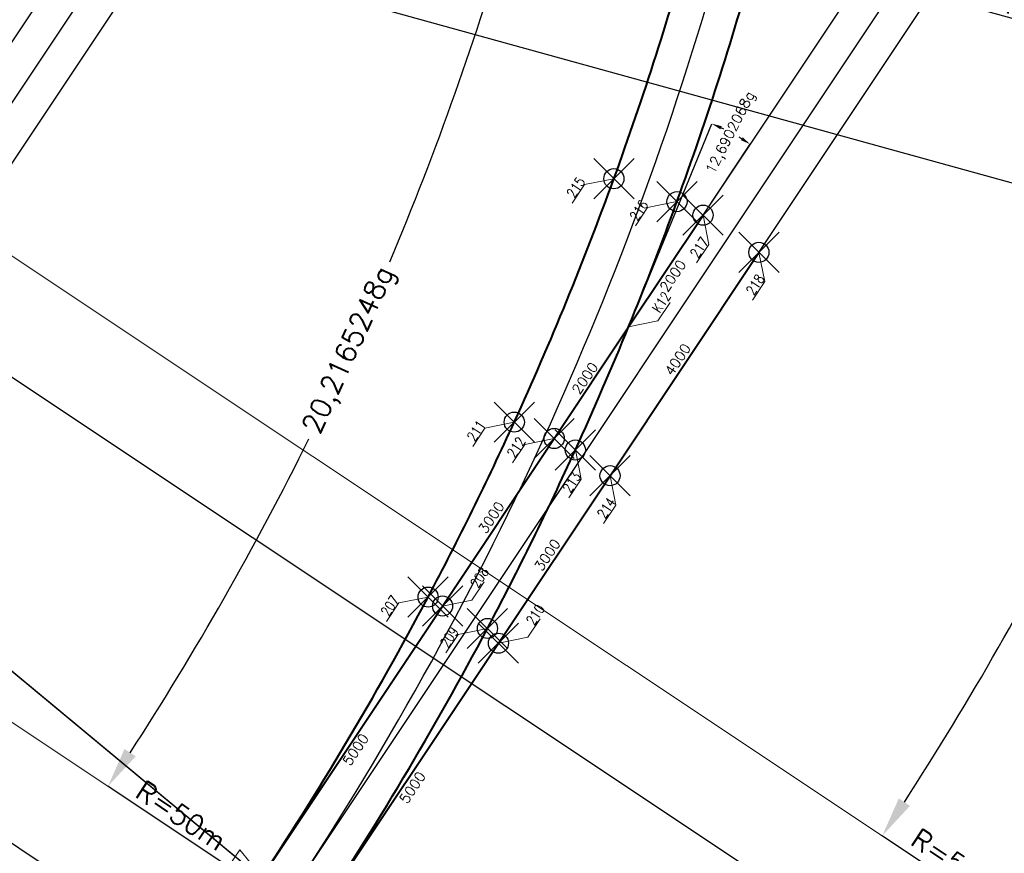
# Model space of a CAD drawing. Header units: metres. Extents: x 6603774 to 6604307, y 5739806 to 5740703.
# Tile 13 of 38: x 6604057 to 6604072, y 5739852 to 5739865. Entities that reach past the tile are written whole.
import ezdxf

# ---------------------------------------------------------------- set-up
doc = ezdxf.new("R2010")
doc.units = ezdxf.units.M
doc.header["$PDMODE"] = 35
doc.header["$PDSIZE"] = 0.3
doc.linetypes.add('DASHDOT', pattern=[25.4, 12.7, -6.35, 0, -6.35])
doc.layers.add('-punkty-specyf', color=7, linetype='Continuous')
for name, color, linetype, lineweight in [('-spec-dług-szyn', 7, 'Continuous', 20), ('-spec-wym-k-wewn', 6, 'Continuous', 13), ('-spec-wym-k-zewn', 30, 'Continuous', 13), ('-spec-wym-kąt-blok', 160, 'Continuous', 13), ('mat-szyna 76C1(VK Ri60)', 3, 'Continuous', 40), ('OSIE_TORU', 10, 'DASHDOT', 30), ('szyna 59R2 (między zwr. a krzyż.)', 222, 'Continuous', 40), ('szyna 60R2 (między zwr. a krzyż.)', 254, 'Continuous', 40), ('T_szyny 60R2 R290', 14, 'Continuous', 40), ('wsp-KrzyżownicRZ', 1, 'Continuous', 15), ('wsp-tocznej-szyn RZ', 114, 'Continuous', 15), ('zwrotnica R50m', 140, 'Continuous', 40)]:
    doc.layers.add(name, color=color, linetype=linetype, lineweight=lineweight)
doc.styles.add('dług-szyn', font='txt.shx')
doc.styles.add('prom-specyf', font='txt.shx')
doc.styles.add('WSP', font='txt.shx', dxfattribs={"width": 0.8})
doc.dimstyles.new('Długości-szyn-spec', dxfattribs={"dimtxt": 0.15, "dimasz": 0.01, "dimexe": 1.25, "dimexo": 0, "dimgap": 0, "dimtad": 0, "dimdec": 0, "dimlfac": 1000, "dimtxsty": 'dług-szyn', "dimblk": 'NONE', "dimcen": 0, "dimse1": 1, "dimse2": 1, "dimsd1": 1, "dimsd2": 1, "dimaunit": 1, "dimadec": 3, "dimazin": 0, "dimtfac": 1, "dimtdec": 0, "dimtmove": 0, "dimatfit": 3, "dimldrblk": 'NONE', "dimfxl": 1, "dimtolj": 1, "dimarcsym": 0})
doc.dimstyles.new('krzyz-tory-w-100-kąty', dxfattribs={"dimtxt": 0.15, "dimasz": 0.15, "dimexe": 0, "dimexo": 0, "dimgap": 0.03, "dimtad": 0, "dimdec": 0, "dimtxsty": 'prom-specyf', "dimcen": 0, "dimaunit": 2, "dimadec": 7, "dimazin": 0, "dimtfac": 1, "dimtdec": 0, "dimtmove": 0, "dimatfit": 3, "dimfxl": 1, "dimarcsym": 0})
doc.dimstyles.new('Strzałka -pra-duża-spec', dxfattribs={"dimtxt": 0.3, "dimasz": 1.2, "dimexe": 0, "dimexo": 0, "dimgap": 0.005, "dimtad": 3, "dimjust": 1, "dimdec": 0, "dimzin": 0, "dimdsep": 46, "dimtxsty": 'prom-specyf', "dimblk": 'STRZAŁKA1', "dimcen": 0, "dimdle": 0.6, "dimclrd": 256, "dimadec": 0, "dimazin": 0, "dimtfac": 0.75, "dimtdec": 0, "dimtofl": 0, "dimtmove": 2, "dimatfit": 3, "dimfxl": 1, "dimtolj": 1, "dimtzin": 0, "dimlwd": -1, "dimarcsym": 0})
doc.dimstyles.new('Strzałka -pra-spec', dxfattribs={"dimtxt": 0.3, "dimasz": 1, "dimexe": 0, "dimexo": 0, "dimgap": 0.005, "dimtad": 3, "dimjust": 1, "dimdec": 0, "dimzin": 0, "dimdsep": 46, "dimtxsty": 'prom-specyf', "dimblk": 'STRZAŁKA1', "dimcen": 0, "dimdle": 0.6, "dimclrd": 256, "dimadec": 0, "dimazin": 0, "dimtfac": 0.75, "dimtdec": 0, "dimtofl": 0, "dimtmove": 2, "dimatfit": 3, "dimfxl": 1, "dimtolj": 1, "dimtzin": 0, "dimlwd": -1, "dimarcsym": 0})
doc.dimstyles.new('Strzałka le--spec', dxfattribs={"dimtxt": 0.3, "dimasz": 1, "dimexe": 0, "dimexo": 0, "dimgap": 0.02, "dimtad": 1, "dimdec": 0, "dimzin": 0, "dimdsep": 46, "dimtxsty": 'prom-specyf', "dimblk": 'STZRAŁKA-LEWA', "dimcen": 0, "dimdle": 0.6, "dimadec": 0, "dimazin": 0, "dimtfac": 0.75, "dimtdec": 0, "dimtofl": 0, "dimtmove": 2, "dimatfit": 3, "dimfxl": 1, "dimtolj": 1, "dimtzin": 0, "dimarcsym": 0})
doc.dimstyles.new('Strzałka le-duża-spec', dxfattribs={"dimtxt": 0.3, "dimasz": 1.2, "dimexe": 0, "dimexo": 0, "dimgap": 0.02, "dimtad": 1, "dimdec": 0, "dimzin": 0, "dimdsep": 46, "dimtxsty": 'prom-specyf', "dimblk": 'STZRAŁKA-LEWA', "dimcen": 0, "dimdle": 0.6, "dimadec": 0, "dimazin": 0, "dimtfac": 0.75, "dimtdec": 0, "dimtofl": 0, "dimtmove": 2, "dimatfit": 3, "dimfxl": 1, "dimtolj": 1, "dimtzin": 0, "dimarcsym": 0})
doc.dimstyles.new('tory-w-100-kąty', dxfattribs={"dimtxt": 0.15, "dimasz": 0.6, "dimexe": 0, "dimexo": 0, "dimgap": 0, "dimtad": 0, "dimdec": 0, "dimtxsty": 'prom-specyf', "dimcen": 0, "dimaunit": 2, "dimadec": 7, "dimazin": 0, "dimtfac": 1, "dimtdec": 0, "dimtmove": 0, "dimatfit": 3, "dimfxl": 1, "dimarcsym": 0})

# ---------------------------------------------------------------- blocks, each defined once
blk = doc.blocks.new('STRZAŁKA1')
for p, q in [((0, 0), (-1, 0.299)), ((-1, 0), (-1, 0.299)), ((-1, 0), (0, 0))]:
    blk.add_line(p, q)
blk = doc.blocks.new('*D87')
at = {"layer": '-spec-wym-k-zewn', "transparency": 16777216}
blk.add_line((6604063.903, 5739880.319), (6604105.015, 5739852.929), dxfattribs=at)
at = {"layer": 'Defpoints', "color": 0, "transparency": 16777216}
for p in [(6604062.904, 5739880.984), (6604104.515, 5739853.262)]:
    blk.add_point(p, dxfattribs=at)
at = {"layer": '-spec-wym-k-zewn', "transparency": 16777216, "xscale": 1.2, "yscale": 1.2, "zscale": 1.2, "rotation": 146.3276949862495}
blk.add_blockref('STRZAŁKA1', (6604062.904, 5739880.984), dxfattribs=at)
at = {"layer": '-spec-wym-k-zewn', "color": 0, "transparency": 16777216, "insert": (6604064.863, 5739879.399), "char_height": 0.3, "attachment_point": 5, "rotation": 326.3277, "style": 'prom-specyf'}
blk.add_mtext('\\A1;R=50m', dxfattribs=at)
blk = doc.blocks.new('STZRAŁKA-LEWA')
for p, q in [((-1, 0), (0, 0)), ((0, 0), (-1, -0.299)), ((-1, 0), (-1, -0.299))]:
    blk.add_line(p, q)
blk = doc.blocks.new('*D88')
at = {"layer": '-spec-wym-k-zewn', "color": 0, "lineweight": -2, "transparency": 16777216}
blk.add_line((6604105.093, 5739853.102), (6604057.485, 5739866.285), dxfattribs=at)
at = {"layer": 'Defpoints', "color": 0, "transparency": 16777216}
for p in [(6604056.328, 5739866.605), (6604104.515, 5739853.262)]:
    blk.add_point(p, dxfattribs=at)
at = {"layer": '-spec-wym-k-zewn', "color": 0, "lineweight": -2, "transparency": 16777216, "xscale": 1.2, "yscale": 1.2, "zscale": 1.2, "rotation": 164.5225673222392}
blk.add_blockref('STZRAŁKA-LEWA', (6604056.328, 5739866.605), dxfattribs=at)
at = {"layer": '-spec-wym-k-zewn', "color": 0, "transparency": 16777216, "insert": (6604061.087, 5739865.505), "char_height": 0.3, "attachment_point": 5, "rotation": 344.5226, "style": 'prom-specyf'}
blk.add_mtext('\\A1;R=50m', dxfattribs=at)
blk = doc.blocks.new('*D92')
at = {"layer": '-spec-wym-k-wewn', "color": 0, "lineweight": -2, "transparency": 16777216}
blk.add_line((6604116.621, 5739852.369), (6604069.013, 5739865.552), dxfattribs=at)
at = {"layer": 'Defpoints', "color": 0, "transparency": 16777216}
for p in [(6604067.856, 5739865.872), (6604116.043, 5739852.529)]:
    blk.add_point(p, dxfattribs=at)
at = {"layer": '-spec-wym-k-wewn', "color": 0, "lineweight": -2, "transparency": 16777216, "xscale": 1.2, "yscale": 1.2, "zscale": 1.2, "rotation": 164.5225673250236}
blk.add_blockref('STZRAŁKA-LEWA', (6604067.856, 5739865.872), dxfattribs=at)
at = {"layer": '-spec-wym-k-wewn', "color": 0, "transparency": 16777216, "insert": (6604072.77, 5739864.721), "char_height": 0.3, "attachment_point": 5, "rotation": 344.5226, "style": 'prom-specyf'}
blk.add_mtext('\\A1;R=50m', dxfattribs=at)
blk = doc.blocks.new('*D93')
at = {"layer": '-spec-wym-k-zewn', "color": 0, "lineweight": -2, "transparency": 16777216}
for p, q in [((6604062.904, 5739880.984), (6604064.189, 5739880.129)), ((6604056.328, 5739866.605), (6604057.816, 5739866.193))]:
    blk.add_line(p, q, dxfattribs=at)
for start, end in [(147.0371, 153.7104), (157.1399, 163.8131)]:
    blk.add_arc((6604104.515, 5739853.262), 48.457, start, end, dxfattribs=at)
at = {"layer": '-spec-wym-k-zewn', "color": 0, "transparency": 16777216}
for points in [[(6604063.775, 5739879.682), (6604063.943, 5739879.572), (6604064.189, 5739880.129)], [(6604058.076, 5739866.743), (6604057.883, 5739866.798), (6604057.816, 5739866.193)]]:
    blk.add_solid(points, dxfattribs=at)
at = {"layer": 'Defpoints', "color": 0, "transparency": 16777216}
for p in [(6604062.904, 5739880.984), (6604061.576, 5739875.717), (6604056.328, 5739866.605), (6604104.515, 5739853.262)]:
    blk.add_point(p, dxfattribs=at)
at = {"layer": '-spec-wym-k-zewn', "color": 0, "transparency": 16777216, "insert": (6604060.448, 5739873.414), "char_height": 0.3, "attachment_point": 5, "rotation": 65.4251, "style": 'prom-specyf'}
blk.add_mtext('20,2165248g', dxfattribs=at)
blk = doc.blocks.new('*D94')
at = {"layer": '-spec-wym-k-wewn', "color": 0, "lineweight": -2, "transparency": 16777216}
for p, q in [((6604074.432, 5739880.252), (6604075.788, 5739879.348)), ((6604067.856, 5739865.872), (6604069.427, 5739865.438))]:
    blk.add_line(p, q, dxfattribs=at)
for start, end in [(147.0384, 153.7073), (157.1429, 163.8118)]:
    blk.add_arc((6604116.043, 5739852.529), 48.37, start, end, dxfattribs=at)
at = {"layer": '-spec-wym-k-wewn', "color": 0, "transparency": 16777216}
for points in [[(6604075.375, 5739878.902), (6604075.542, 5739878.792), (6604075.788, 5739879.348)], [(6604069.687, 5739865.988), (6604069.494, 5739866.042), (6604069.427, 5739865.438)]]:
    blk.add_solid(points, dxfattribs=at)
at = {"layer": 'Defpoints', "color": 0, "transparency": 16777216}
for p in [(6604074.432, 5739880.252), (6604073.18, 5739874.945), (6604067.856, 5739865.872), (6604116.043, 5739852.529)]:
    blk.add_point(p, dxfattribs=at)
at = {"layer": '-spec-wym-k-wewn', "color": 0, "transparency": 16777216, "insert": (6604072.054, 5739872.646), "char_height": 0.3, "attachment_point": 5, "rotation": 65.4251, "style": 'prom-specyf'}
blk.add_mtext('20,2165248g', dxfattribs=at)
blk = doc.blocks.new('*D109')
at = {"layer": '-spec-wym-k-wewn', "color": 0, "lineweight": -2, "transparency": 16777216}
blk.add_line((6604018.339, 5739878.3), (6604059.45, 5739850.91), dxfattribs=at)
at = {"layer": 'Defpoints', "color": 0, "transparency": 16777216}
for p in [(6604018.838, 5739877.967), (6604060.449, 5739850.245)]:
    blk.add_point(p, dxfattribs=at)
at = {"layer": '-spec-wym-k-wewn', "color": 0, "lineweight": -2, "transparency": 16777216, "xscale": 1.2, "yscale": 1.2, "zscale": 1.2, "rotation": 326.3276949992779}
blk.add_blockref('STZRAŁKA-LEWA', (6604060.449, 5739850.245), dxfattribs=at)
at = {"layer": '-spec-wym-k-wewn', "color": 0, "transparency": 16777216, "insert": (6604058.652, 5739851.177), "char_height": 0.3, "attachment_point": 5, "rotation": 326.3277, "style": 'prom-specyf'}
blk.add_mtext('\\A1;R=50m', dxfattribs=at)
blk = doc.blocks.new('*D110')
at = {"layer": '-spec-wym-k-wewn', "transparency": 16777216}
blk.add_line((6604060.448, 5739852.048), (6604019.17, 5739879.548), dxfattribs=at)
at = {"layer": 'Defpoints', "color": 0, "transparency": 16777216}
for p in [(6604019.67, 5739879.215), (6604061.281, 5739851.493)]:
    blk.add_point(p, dxfattribs=at)
at = {"layer": '-spec-wym-k-wewn', "transparency": 16777216, "rotation": 326.3276949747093}
blk.add_blockref('STRZAŁKA1', (6604061.281, 5739851.493), dxfattribs=at)
at = {"layer": '-spec-wym-k-wewn', "color": 0, "transparency": 16777216, "insert": (6604059.742, 5739852.806), "char_height": 0.3, "attachment_point": 5, "rotation": 326.3277, "style": 'prom-specyf'}
blk.add_mtext('\\A1;R=50m', dxfattribs=at)
blk = doc.blocks.new('*D113')
at = {"layer": '-spec-wym-k-zewn', "transparency": 16777216}
blk.add_line((6604071.976, 5739851.315), (6604030.698, 5739878.815), dxfattribs=at)
at = {"layer": 'Defpoints', "color": 0, "transparency": 16777216}
for p in [(6604031.197, 5739878.483), (6604072.809, 5739850.761)]:
    blk.add_point(p, dxfattribs=at)
at = {"layer": '-spec-wym-k-zewn', "transparency": 16777216, "rotation": 326.3276949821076}
blk.add_blockref('STRZAŁKA1', (6604072.809, 5739850.761), dxfattribs=at)
at = {"layer": '-spec-wym-k-zewn', "color": 0, "transparency": 16777216, "insert": (6604071.293, 5739852.092), "char_height": 0.3, "attachment_point": 5, "rotation": 326.3277, "style": 'prom-specyf'}
blk.add_mtext('\\A1;R=50m', dxfattribs=at)
blk = doc.blocks.new('*D114')
at = {"layer": '-spec-wym-k-zewn', "color": 0, "lineweight": -2, "transparency": 16777216}
blk.add_line((6604029.866, 5739877.567), (6604070.978, 5739850.178), dxfattribs=at)
at = {"layer": 'Defpoints', "color": 0, "transparency": 16777216}
for p in [(6604030.366, 5739877.234), (6604071.977, 5739849.512)]:
    blk.add_point(p, dxfattribs=at)
at = {"layer": '-spec-wym-k-zewn', "color": 0, "lineweight": -2, "transparency": 16777216, "xscale": 1.2, "yscale": 1.2, "zscale": 1.2, "rotation": 326.3276949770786}
blk.add_blockref('STZRAŁKA-LEWA', (6604071.977, 5739849.512), dxfattribs=at)
at = {"layer": '-spec-wym-k-zewn', "color": 0, "transparency": 16777216, "insert": (6604070.179, 5739850.46), "char_height": 0.3, "attachment_point": 5, "rotation": 326.3277, "style": 'prom-specyf'}
blk.add_mtext('\\A1;R=50m', dxfattribs=at)
blk = doc.blocks.new('*D115')
at = {"layer": '-spec-wym-k-zewn', "transparency": 16777216}
blk.add_line((6604067.928, 5739846.081), (6604029.904, 5739877.617), dxfattribs=at)
at = {"layer": 'Defpoints', "color": 0, "transparency": 16777216}
for p in [(6604030.366, 5739877.234), (6604068.851, 5739845.315)]:
    blk.add_point(p, dxfattribs=at)
at = {"layer": '-spec-wym-k-zewn', "transparency": 16777216, "xscale": 1.2, "yscale": 1.2, "zscale": 1.2, "rotation": 320.3276949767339}
blk.add_blockref('STRZAŁKA1', (6604068.851, 5739845.315), dxfattribs=at)
at = {"layer": '-spec-wym-k-zewn', "color": 0, "transparency": 16777216, "insert": (6604067.464, 5739846.822), "char_height": 0.3, "attachment_point": 5, "rotation": 320.3277, "style": 'prom-specyf'}
blk.add_mtext('\\A1;R=50m', dxfattribs=at)
blk = doc.blocks.new('*D116')
at = {"layer": '-spec-wym-k-zewn', "color": 0, "lineweight": -2, "transparency": 16777216}
blk.add_line((6604049.147, 5739861.658), (6604068.082, 5739845.953), dxfattribs=at)
at = {"layer": 'Defpoints', "color": 0, "transparency": 16777216}
for p in [(6604049.609, 5739861.275), (6604068.851, 5739845.315)]:
    blk.add_point(p, dxfattribs=at)
at = {"layer": '-spec-wym-k-zewn', "color": 0, "lineweight": -2, "transparency": 16777216, "rotation": 320.327695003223}
blk.add_blockref('STZRAŁKA-LEWA', (6604068.851, 5739845.315), dxfattribs=at)
at = {"layer": '-spec-wym-k-zewn', "color": 0, "transparency": 16777216, "insert": (6604067.152, 5739846.394), "char_height": 0.3, "attachment_point": 5, "rotation": 320.3277, "style": 'prom-specyf'}
blk.add_mtext('\\A1;R=25m', dxfattribs=at)
blk = doc.blocks.new('*D121')
at = {"layer": '-spec-wym-k-zewn', "color": 0, "lineweight": -2, "transparency": 16777216}
for p, q in [((6604068.851, 5739845.315), (6604066.408, 5739847.341)), ((6604050.64, 5739836.296), (6604050.509, 5739839.468))]:
    blk.add_line(p, q, dxfattribs=at)
for start, end in [(300.2208, 318.7525), (273.9387, 292.4705)]:
    blk.add_arc((6604049.609, 5739861.275), 21.825, start, end, dxfattribs=at)
at = {"layer": '-spec-wym-k-zewn', "color": 0, "transparency": 16777216}
for points in [[(6604065.942, 5739846.95), (6604066.094, 5739846.82), (6604066.408, 5739847.341)], [(6604051.113, 5739839.401), (6604051.102, 5739839.601), (6604050.509, 5739839.468)]]:
    blk.add_solid(points, dxfattribs=at)
at = {"layer": 'Defpoints', "color": 0, "transparency": 16777216}
for p in [(6604049.609, 5739861.275), (6604068.851, 5739845.315), (6604061.92, 5739843.253), (6604050.64, 5739836.296)]:
    blk.add_point(p, dxfattribs=at)
at = {"layer": '-spec-wym-k-zewn', "color": 0, "transparency": 16777216, "insert": (6604059.294, 5739841.716), "char_height": 0.3, "attachment_point": 5, "rotation": 26.3456, "style": 'prom-specyf'}
blk.add_mtext('53,2935152g', dxfattribs=at)
blk = doc.blocks.new('*D122')
at = {"layer": '-spec-wym-k-zewn', "color": 0, "lineweight": -2, "transparency": 16777216}
for p, q in [((6604071.977, 5739849.512), (6604069.349, 5739851.263)), ((6604068.851, 5739845.315), (6604066.421, 5739847.33))]:
    blk.add_line(p, q, dxfattribs=at)
for start, end in [(325.0098, 325.5938), (321.0616, 321.6456)]:
    blk.add_arc((6604030.366, 5739877.234), 46.843, start, end, dxfattribs=at)
at = {"layer": '-spec-wym-k-zewn', "color": 0, "transparency": 16777216}
for points in [[(6604068.931, 5739850.822), (6604069.096, 5739850.71), (6604069.349, 5739851.263)], [(6604066.878, 5739847.731), (6604066.724, 5739847.858), (6604066.421, 5739847.33)]]:
    blk.add_solid(points, dxfattribs=at)
at = {"layer": 'Defpoints', "color": 0, "transparency": 16777216}
for p in [(6604030.366, 5739877.234), (6604071.977, 5739849.512), (6604067.443, 5739848.607), (6604068.851, 5739845.315)]:
    blk.add_point(p, dxfattribs=at)
at = {"layer": '-spec-wym-k-zewn', "color": 0, "transparency": 16777216, "insert": (6604067.937, 5739849.258), "char_height": 0.3, "attachment_point": 5, "rotation": 53.3277, "style": 'prom-specyf'}
blk.add_mtext('6,6666667g', dxfattribs=at)
blk = doc.blocks.new('*D123')
at = {"layer": '-spec-wym-k-zewn', "color": 0, "lineweight": -2, "transparency": 16777216}
for p, q in [((6604079.384, 5739865.14), (6604076.35, 5739865.98)), ((6604072.809, 5739850.761), (6604070.188, 5739852.507))]:
    blk.add_line(p, q, dxfattribs=at)
for start, end in [(337.1987, 343.7888), (327.0615, 333.6516)]:
    blk.add_arc((6604031.197, 5739878.483), 46.851, start, end, dxfattribs=at)
at = {"layer": '-spec-wym-k-zewn', "color": 0, "transparency": 16777216}
for points in [[(6604076.09, 5739865.43), (6604076.282, 5739865.376), (6604076.35, 5739865.98)], [(6604070.601, 5739852.953), (6604070.434, 5739853.063), (6604070.188, 5739852.507)]]:
    blk.add_solid(points, dxfattribs=at)
at = {"layer": 'Defpoints', "color": 0, "transparency": 16777216}
for p in [(6604031.197, 5739878.483), (6604079.384, 5739865.14), (6604072.714, 5739856.771), (6604072.809, 5739850.761)]:
    blk.add_point(p, dxfattribs=at)
at = {"layer": '-spec-wym-k-zewn', "color": 0, "transparency": 16777216, "insert": (6604073.805, 5739858.998), "char_height": 0.3, "attachment_point": 5, "rotation": 65.4251, "style": 'prom-specyf'}
blk.add_mtext('20,2165248g', dxfattribs=at)
blk = doc.blocks.new('*D124')
at = {"layer": '-spec-wym-k-wewn', "color": 0, "lineweight": -2, "transparency": 16777216}
for p, q in [((6604067.856, 5739865.872), (6604064.812, 5739866.715)), ((6604061.281, 5739851.493), (6604058.652, 5739853.244))]:
    blk.add_line(p, q, dxfattribs=at)
for start, end in [(337.199, 343.7887), (327.0616, 333.6512)]:
    blk.add_arc((6604019.67, 5739879.215), 46.842, start, end, dxfattribs=at)
at = {"layer": '-spec-wym-k-wewn', "color": 0, "transparency": 16777216}
for points in [[(6604064.552, 5739866.165), (6604064.745, 5739866.111), (6604064.812, 5739866.715)], [(6604059.065, 5739853.691), (6604058.898, 5739853.801), (6604058.652, 5739853.244)]]:
    blk.add_solid(points, dxfattribs=at)
at = {"layer": 'Defpoints', "color": 0, "transparency": 16777216}
for p in [(6604019.67, 5739879.215), (6604067.856, 5739865.872), (6604061.178, 5739857.509), (6604061.281, 5739851.493)]:
    blk.add_point(p, dxfattribs=at)
at = {"layer": '-spec-wym-k-wewn', "color": 0, "transparency": 16777216, "insert": (6604062.268, 5739859.735), "char_height": 0.3, "attachment_point": 5, "rotation": 65.4251, "style": 'prom-specyf'}
blk.add_mtext('20,2165248g', dxfattribs=at)
blk = doc.blocks.new('*D125')
at = {"layer": '-spec-wym-k-wewn', "color": 0, "lineweight": -2, "transparency": 16777216}
for p, q in [((6604060.449, 5739850.245), (6604057.804, 5739852.007)), ((6604057.323, 5739846.047), (6604054.877, 5739848.076))]:
    blk.add_line(p, q, dxfattribs=at)
for start, end in [(325.0105, 325.5935), (321.0619, 321.6449)]:
    blk.add_arc((6604018.838, 5739877.967), 46.822, start, end, dxfattribs=at)
at = {"layer": '-spec-wym-k-wewn', "color": 0, "transparency": 16777216}
for points in [[(6604057.385, 5739851.566), (6604057.551, 5739851.454), (6604057.804, 5739852.007)], [(6604055.335, 5739848.477), (6604055.18, 5739848.604), (6604054.877, 5739848.076)]]:
    blk.add_solid(points, dxfattribs=at)
at = {"layer": 'Defpoints', "color": 0, "transparency": 16777216}
for p in [(6604018.838, 5739877.967), (6604060.449, 5739850.245), (6604055.898, 5739849.352), (6604057.323, 5739846.047)]:
    blk.add_point(p, dxfattribs=at)
at = {"layer": '-spec-wym-k-wewn', "color": 0, "transparency": 16777216, "insert": (6604056.392, 5739850.003), "char_height": 0.3, "attachment_point": 5, "rotation": 53.3277, "style": 'prom-specyf'}
blk.add_mtext('6,6666667g', dxfattribs=at)
blk = doc.blocks.new('Wsp-pg50(s)')
for p, q in [((0, 0), (315, 315)), ((315, 315), (645, 315))]:
    blk.add_line(p, q)
at = {"style": 'WSP', "width": 0.8}
blk.add_attdef('WSP', (330, 352), '', height=150, dxfattribs=at)
blk = doc.blocks.new('*D623')
at = {"layer": 'Defpoints', "color": 0, "transparency": 16777216}
for p in [(6604063.637, 5739855.932), (6604063.727, 5739855.871), (6604060.865, 5739851.77)]:
    blk.add_point(p, dxfattribs=at)
at = {"layer": '-spec-dług-szyn', "color": 0, "transparency": 16777216, "insert": (6604062.341, 5739853.791), "char_height": 0.15, "attachment_point": 5, "rotation": 56.3277, "style": 'dług-szyn'}
blk.add_mtext('\\A1;5000', dxfattribs=at)
blk = doc.blocks.new('_None')
blk = doc.blocks.new('*D624')
at = {"layer": 'Defpoints', "color": 0, "transparency": 16777216}
for p in [(6604064.469, 5739855.377), (6604064.575, 5739855.306), (6604061.697, 5739851.216)]:
    blk.add_point(p, dxfattribs=at)
at = {"layer": '-spec-dług-szyn', "color": 0, "transparency": 16777216, "insert": (6604063.189, 5739853.226), "char_height": 0.15, "attachment_point": 5, "rotation": 56.3277, "style": 'dług-szyn'}
blk.add_mtext('\\A1;5000', dxfattribs=at)
blk = doc.blocks.new('*D625')
at = {"layer": 'Defpoints', "color": 0, "transparency": 16777216}
for p in [(6604065.194, 5739858.499), (6604065.3, 5739858.428), (6604063.637, 5739855.932)]:
    blk.add_point(p, dxfattribs=at)
at = {"layer": '-spec-dług-szyn', "color": 0, "transparency": 16777216, "insert": (6604064.363, 5739857.25), "char_height": 0.15, "attachment_point": 5, "rotation": 56.3277, "style": 'dług-szyn'}
blk.add_mtext('\\A1;3000', dxfattribs=at)
blk = doc.blocks.new('*D626')
at = {"layer": 'Defpoints', "color": 0, "transparency": 16777216}
for p in [(6604066.318, 5739860.154), (6604066.409, 5739860.093), (6604065.3, 5739858.428)]:
    blk.add_point(p, dxfattribs=at)
at = {"layer": '-spec-dług-szyn', "color": 0, "transparency": 16777216, "insert": (6604065.758, 5739859.326), "char_height": 0.15, "attachment_point": 5, "rotation": 55.9125, "style": 'dług-szyn'}
blk.add_mtext('\\A1;2000', dxfattribs=at)
blk = doc.blocks.new('*D627')
at = {"layer": 'Defpoints', "color": 0, "transparency": 16777216}
for p in [(6604067.518, 5739861.757), (6604067.628, 5739861.683), (6604066.409, 5739860.093)]:
    blk.add_point(p, dxfattribs=at)
at = {"layer": '-spec-dług-szyn', "color": 0, "transparency": 16777216, "insert": (6604067.068, 5739860.854), "char_height": 0.15, "attachment_point": 5, "rotation": 55.9125, "style": 'dług-szyn'}
blk.add_mtext('\\A1;2000', dxfattribs=at)
blk = doc.blocks.new('*D628')
at = {"layer": 'Defpoints', "color": 0, "transparency": 16777216}
for p in [(6604066.031, 5739857.942), (6604066.132, 5739857.874), (6604064.469, 5739855.377)]:
    blk.add_point(p, dxfattribs=at)
at = {"layer": '-spec-dług-szyn', "color": 0, "transparency": 16777216, "insert": (6604065.199, 5739856.693), "char_height": 0.15, "attachment_point": 5, "rotation": 56.3277, "style": 'dług-szyn'}
blk.add_mtext('\\A1;3000', dxfattribs=at)
blk = doc.blocks.new('*D629')
at = {"layer": 'Defpoints', "color": 0, "transparency": 16777216}
for p in [(6604068.248, 5739861.27), (6604068.35, 5739861.203), (6604066.132, 5739857.874)]:
    blk.add_point(p, dxfattribs=at)
at = {"layer": '-spec-dług-szyn', "color": 0, "transparency": 16777216, "insert": (6604067.14, 5739859.606), "char_height": 0.15, "attachment_point": 5, "rotation": 56.3277, "style": 'dług-szyn'}
blk.add_mtext('\\A1;4000', dxfattribs=at)
blk = doc.blocks.new('*D660')
at = {"layer": '-spec-wym-kąt-blok', "color": 0, "lineweight": -2, "transparency": 16777216}
for p, q in [((6604066.466, 5739860.232), (6604067.647, 5739863.12)), ((6604067.518, 5739861.757), (6604068.222, 5739862.814))]:
    blk.add_line(p, q, dxfattribs=at)
for start, end in [(64.316, 65.1207), (58.9559, 59.7591)]:
    blk.add_arc((6604066.409, 5739860.093), 3.27, start, end, dxfattribs=at)
at = {"layer": '-spec-wym-kąt-blok', "color": 0, "transparency": 16777216}
for points in [[(6604067.775, 5739863.037), (6604067.795, 5739863.083), (6604067.647, 5739863.12)], [(6604068.109, 5739862.916), (6604068.082, 5739862.874), (6604068.222, 5739862.814)]]:
    blk.add_solid(points, dxfattribs=at)
at = {"layer": 'Defpoints', "color": 0, "transparency": 16777216}
for p in [(6604068.038, 5739862.929), (6604067.518, 5739861.757), (6604066.466, 5739860.232), (6604066.409, 5739860.093), (6604066.409, 5739860.093)]:
    blk.add_point(p, dxfattribs=at)
at = {"layer": '-spec-wym-kąt-blok', "color": 0, "transparency": 16777216, "insert": (6604067.942, 5739862.981), "char_height": 0.15, "attachment_point": 5, "rotation": 63, "style": 'prom-specyf'}
blk.add_mtext('12,6902068g', dxfattribs=at)

msp = doc.modelspace()

# ---------------------------------------------------------------- linework, layer by layer
at = {"layer": '-punkty-specyf'}
for p in [(6604066.1897, 5739862.3), (6604067.1295, 5739861.9583), (6604067.5179, 5739861.7572), (6604068.3501, 5739861.2027), (6604064.7054, 5739858.6721), (6604065.3001, 5739858.4283), (6604065.6152, 5739858.2571), (6604066.1323, 5739857.8738), (6604063.4221, 5739856.0644), (6604063.6368, 5739855.9316), (6604064.306, 5739855.5967), (6604064.469, 5739855.3772)]:
    msp.add_point(p, dxfattribs=at)
at = {"layer": '-spec-wym-kąt-blok'}
msp.add_line((6604066.4658, 5739860.2315), (6604066.409, 5739860.0927), dxfattribs=at)
at = {"flags": 128}
for points in [[(6604055.9899, 5739862.4898), (6604105.7072, 5739937.1158)], [(6604056.8222, 5739861.9354), (6604106.5394, 5739936.5613)], [(6604067.5179, 5739861.7572), (6604108.8283, 5739923.7644)], [(6604068.3501, 5739861.2027), (6604109.6605, 5739923.21)]]:
    msp.add_lwpolyline(points, dxfattribs=at)
at = {"layer": 'mat-szyna 76C1(VK Ri60)', "ltscale": 3, "flags": 128}
for points in [[(6604064.7054, 5739858.6721, 0.0198046), (6604066.1897, 5739862.3, 0.0198046)], [(6604066.409, 5739860.0927, 0.0099013), (6604067.1295, 5739861.9583, 0.0099013)], [(6604065.6152, 5739858.2571, 0.0099013), (6604066.409, 5739860.0927)]]:
    msp.add_lwpolyline(points, format="xyb", dxfattribs=at)
for points in [[(6604066.409, 5739860.0927), (6604067.5179, 5739861.7572)], [(6604066.1323, 5739857.8738), (6604068.3501, 5739861.2027)], [(6604065.3001, 5739858.4283), (6604066.409, 5739860.0927)]]:
    msp.add_lwpolyline(points, dxfattribs=at)
at = {"layer": 'OSIE_TORU', "linetype": 'ByBlock', "ltscale": 0.1, "flags": 128}
for points in [[(6604061.2807, 5739851.4933, 0.0795573), (6604067.8563, 5739865.8724, -0.0795573), (6604074.432, 5739880.2516), (6604122.3958, 5739952.2456, 0.0261859), (6604125.0656, 5739956.747, 0.1541046), (6604127.7185, 5739971.5643, 0.0252581), (6604126.819, 5739976.5319)], [(6604022.3504, 5739837.8192, 0.0261859), (6604027.5837, 5739837.7611, 0.2123931), (6604045.7954, 5739846.7799, 0.0261859), (6604048.9211, 5739850.9776), (6604106.1233, 5739936.8385, 0.0795573), (6604112.699, 5739951.2177, -0.0795573), (6604119.2746, 5739965.5969)], [(6604033.8783, 5739837.0866, 0.0261859), (6604039.1116, 5739837.0284, 0.2123931), (6604057.3233, 5739846.0473, 0.0261859), (6604060.449, 5739850.2449), (6604109.2444, 5739923.4872, 0.0795573), (6604115.8201, 5739937.8664, -0.0795573), (6604122.3958, 5739952.2456)]]:
    msp.add_lwpolyline(points, format="xyb", dxfattribs=at)
at = {"layer": 'szyna 59R2 (między zwr. a krzyż.)', "flags": 128}
for points in [[(6604063.4221, 5739856.0644, 0.0146819), (6604064.7054, 5739858.6721)], [(6604064.306, 5739855.5967, 0.0146819), (6604065.6152, 5739858.2571)]]:
    msp.add_lwpolyline(points, format="xyb", dxfattribs=at)
at = {"layer": 'szyna 60R2 (między zwr. a krzyż.)', "flags": 128}
for points in [[(6604063.6368, 5739855.9316), (6604065.3001, 5739858.4283)], [(6604064.469, 5739855.3772), (6604066.1323, 5739857.8738)]]:
    msp.add_lwpolyline(points, dxfattribs=at)
at = {"layer": 'T_szyny 60R2 R290', "ltscale": 3, "flags": 128}
for points in [[(6604066.1897, 5739862.3, 0.0196573), (6604067.3745, 5739866.0059, -0.0795573), (6604074.0159, 5739880.5288)], [(6604067.1295, 5739861.9583, 0.0196573), (6604068.3382, 5739865.739, -0.0795573), (6604074.8481, 5739879.9744)]]:
    msp.add_lwpolyline(points, format="xyb", dxfattribs=at)
at = {"layer": 'zwrotnica R50m', "flags": 128}
for points in [[(6604060.8646, 5739851.7705, 0.0252579), (6604063.4221, 5739856.0644, 0.0252579)], [(6604061.6968, 5739851.216, 0.0252578), (6604064.306, 5739855.5967, 0.0252578)]]:
    msp.add_lwpolyline(points, format="xyb", dxfattribs=at)
for points in [[(6604060.8646, 5739851.7705), (6604063.6368, 5739855.9316)], [(6604061.6968, 5739851.216), (6604064.469, 5739855.3772)]]:
    msp.add_lwpolyline(points, dxfattribs=at)

# ---------------------------------------------------------------- block references
at = {"layer": 'wsp-KrzyżownicRZ'}
ref = msp.add_blockref('Wsp-pg50(s)', (6604066.409, 5739860.0927), dxfattribs=dict(at, xscale=-0.0009999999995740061, yscale=0.0009999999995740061, zscale=0.0009999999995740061, rotation=236.3276950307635))
ref.add_attrib('WSP', 'K12', (6604066.8739, 5739860.2874), dxfattribs={"layer": '0', "height": 0.15, "rotation": 56.3277, "style": 'WSP', "width": 0.8})
at = {"layer": 'wsp-tocznej-szyn RZ'}
ref = msp.add_blockref('Wsp-pg50(s)', (6604066.1897, 5739862.3), dxfattribs=dict(at, xscale=-0.0009999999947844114, yscale=0.0009999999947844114, zscale=0.0009999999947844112, rotation=56.32769507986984))
ref.add_attrib('WSP', '215', (6604065.5987, 5739862.0006), dxfattribs={"layer": '0', "height": 0.15, "rotation": 56.3277, "style": 'WSP', "width": 0.8})
ref = msp.add_blockref('Wsp-pg50(s)', (6604067.1295, 5739861.9583), dxfattribs=dict(at, xscale=-0.0009999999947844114, yscale=0.0009999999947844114, zscale=0.0009999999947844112, rotation=56.32769507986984))
ref.add_attrib('WSP', '216', (6604066.5385, 5739861.6589), dxfattribs={"layer": '0', "height": 0.15, "rotation": 56.3277, "style": 'WSP', "width": 0.8})
ref = msp.add_blockref('Wsp-pg50(s)', (6604067.5179, 5739861.7572), dxfattribs=dict(at, xscale=0.0009999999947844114, yscale=0.0009999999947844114, zscale=0.0009999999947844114, rotation=236.3276950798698))
ref.add_attrib('WSP', '217', (6604067.44, 5739861.1055), dxfattribs={"layer": '0', "height": 0.15, "rotation": 56.3277, "style": 'WSP', "width": 0.8})
ref = msp.add_blockref('Wsp-pg50(s)', (6604068.3501, 5739861.2027), dxfattribs=dict(at, xscale=0.0009999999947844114, yscale=0.0009999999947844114, zscale=0.0009999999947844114, rotation=236.3276950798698))
ref.add_attrib('WSP', '218', (6604068.2722, 5739860.551), dxfattribs={"layer": '0', "height": 0.15, "rotation": 56.3277, "style": 'WSP', "width": 0.8})
ref = msp.add_blockref('Wsp-pg50(s)', (6604064.7054, 5739858.6721), dxfattribs=dict(at, xscale=-0.0009999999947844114, yscale=0.0009999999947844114, zscale=0.0009999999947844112, rotation=56.32769507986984))
ref.add_attrib('WSP', '211', (6604064.1144, 5739858.3727), dxfattribs={"layer": '0', "height": 0.15, "rotation": 56.3277, "style": 'WSP', "width": 0.8})
ref = msp.add_blockref('Wsp-pg50(s)', (6604065.3001, 5739858.4283), dxfattribs=dict(at, xscale=-0.0009999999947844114, yscale=0.0009999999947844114, zscale=0.0009999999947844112, rotation=56.32769507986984))
ref.add_attrib('WSP', '212', (6604064.7091, 5739858.1288), dxfattribs={"layer": '0', "height": 0.15, "rotation": 56.3277, "style": 'WSP', "width": 0.8})
ref = msp.add_blockref('Wsp-pg50(s)', (6604065.6152, 5739858.2571), dxfattribs=dict(at, xscale=0.0009999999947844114, yscale=0.0009999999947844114, zscale=0.0009999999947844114, rotation=236.3276950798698))
ref.add_attrib('WSP', '213', (6604065.5373, 5739857.6055), dxfattribs={"layer": '0', "height": 0.15, "rotation": 56.3277, "style": 'WSP', "width": 0.8})
ref = msp.add_blockref('Wsp-pg50(s)', (6604066.1323, 5739857.8738), dxfattribs=dict(at, xscale=0.0009999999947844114, yscale=0.0009999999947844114, zscale=0.0009999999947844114, rotation=236.3276950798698))
ref.add_attrib('WSP', '214', (6604066.0544, 5739857.2222), dxfattribs={"layer": '0', "height": 0.15, "rotation": 56.3277, "style": 'WSP', "width": 0.8})
ref = msp.add_blockref('Wsp-pg50(s)', (6604063.6368, 5739855.9316), dxfattribs=dict(at, xscale=-0.0009999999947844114, yscale=0.0009999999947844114, zscale=0.0009999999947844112, rotation=236.3276950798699))
ref.add_attrib('WSP', '208', (6604064.1638, 5739856.1879), dxfattribs={"layer": '0', "height": 0.15, "rotation": 56.3277, "style": 'WSP', "width": 0.8})
ref = msp.add_blockref('Wsp-pg50(s)', (6604063.4221, 5739856.0644), dxfattribs=dict(at, xscale=-0.0009999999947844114, yscale=0.0009999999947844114, zscale=0.0009999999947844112, rotation=56.32769507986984))
ref.add_attrib('WSP', '207', (6604062.8311, 5739855.765), dxfattribs={"layer": '0', "height": 0.15, "rotation": 56.3277, "style": 'WSP', "width": 0.8})
ref = msp.add_blockref('Wsp-pg50(s)', (6604064.469, 5739855.3772), dxfattribs=dict(at, xscale=-0.0009999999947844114, yscale=0.0009999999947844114, zscale=0.0009999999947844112, rotation=236.3276950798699))
ref.add_attrib('WSP', '210', (6604064.996, 5739855.6335), dxfattribs={"layer": '0', "height": 0.15, "rotation": 56.3277, "style": 'WSP', "width": 0.8})
ref = msp.add_blockref('Wsp-pg50(s)', (6604064.306, 5739855.5967), dxfattribs=dict(at, xscale=-0.0009999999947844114, yscale=0.0009999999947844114, zscale=0.0009999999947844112, rotation=56.32769507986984))
ref.add_attrib('WSP', '209', (6604063.715, 5739855.2973), dxfattribs={"layer": '0', "height": 0.15, "rotation": 56.3277, "style": 'WSP', "width": 0.8})

# ---------------------------------------------------------------- dimensions: what is measured, and where the dimension line sits
at = {"layer": '-spec-dług-szyn'}
for base, p1, p2, angle, picture, middle in [((6604067.6281, 5739861.6826), (6604066.409, 5739860.0927), (6604067.5179, 5739861.7572), 235.91254, '*D627', (6604067.0676, 5739860.8544)), ((6604068.2484, 5739861.2704), (6604066.1323, 5739857.8738), (6604068.3501, 5739861.2027), 236.32769, '*D629', (6604067.1395, 5739859.606)), ((6604066.3183, 5739860.1541), (6604065.3001, 5739858.4283), (6604066.409, 5739860.0927), 235.91254, '*D626', (6604065.7579, 5739859.3259))]:
    dim = msp.add_linear_dim(base=base, p1=p1, p2=p2, angle=angle, dimstyle='Długości-szyn-spec', override={"dimtmove": 1}, dxfattribs=at)
    dim.commit()
    dim.dimension.update_dxf_attribs({"geometry": picture, "text_midpoint": middle})
for p1, p2, distance, picture, middle in [((6604063.6368, 5739855.9316), (6604065.3001, 5739858.4283), 0.1272, '*D625', (6604064.3626, 5739857.2505)), ((6604064.469, 5739855.3772), (6604066.1323, 5739857.8738), 0.1222, '*D628', (6604065.199, 5739856.6932)), ((6604060.8646, 5739851.7705), (6604063.6368, 5739855.9316), -0.109, '*D623', (6604062.3414, 5739853.7906)), ((6604061.6968, 5739851.216), (6604064.469, 5739855.3772), -0.1277, '*D624', (6604063.1892, 5739853.2258))]:
    dim = msp.add_aligned_dim(p1=p1, p2=p2, distance=distance, dimstyle='Długości-szyn-spec', dxfattribs=at)
    dim.commit()
    dim.dimension.update_dxf_attribs({"geometry": picture, "text_midpoint": middle})
at = {"layer": '-spec-wym-k-wewn'}
for base, center, p1, p2, picture, middle in [((6604073.1799917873, 5739874.9448040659), (6604116.0431254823, 5739852.5294997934), (6604074.4320145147, 5739880.2516108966), (6604067.8563436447, 5739865.8724401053), '*D94', (6604072.0541975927, 5739872.6458692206)), ((6604061.1779493, 5739857.5085416), (6604019.6695618, 5739879.2153804), (6604061.2806728, 5739851.4932693), (6604067.8563436, 5739865.8724401), '*D124', (6604062.2681612, 5739859.7348156)), ((6604055.8983738, 5739849.3520608), (6604018.8378985, 5739877.9670471), (6604057.3233098, 5739846.0472551), (6604060.4490094, 5739850.244936), '*D125', (6604056.3921297, 5739850.0032135))]:
    dim = msp.add_angular_dim_3p(base=base, center=center, p1=p1, p2=p2, dimstyle='tory-w-100-kąty', override={"dimtxt": 0.3}, dxfattribs=at)
    dim.commit()
    dim.dimension.update_dxf_attribs({"geometry": picture, "text_midpoint": middle})
for center, mpoint, dimstyle, picture, middle in [((6604019.6696, 5739879.2154), (6604061.2807, 5739851.4933), 'Strzałka -pra-spec', '*D110', (6604059.7419, 5739852.8063)), ((6604018.8379, 5739877.967), (6604060.449, 5739850.2449), 'Strzałka le-duża-spec', '*D109', (6604058.6522, 5739851.1768)), ((6604116.0431, 5739852.5295), (6604067.8563, 5739865.8724), 'Strzałka le-duża-spec', '*D92', (6604072.7697, 5739864.7205))]:
    dim = msp.add_radius_dim(center=center, mpoint=mpoint, dimstyle=dimstyle, override={"dimpost": 'R=<>m'}, dxfattribs=at)
    dim.commit()
    dim.dimension.update_dxf_attribs({"geometry": picture, "text_midpoint": middle, "dimtype": 164})
at = {"layer": '-spec-wym-k-zewn'}
for base, center, p1, p2, picture, middle in [((6604061.5756366, 5739875.7174174), (6604104.5152042, 5739853.262142), (6604062.9040932, 5739880.9842531), (6604056.3284224, 5739866.6050823), '*D93', (6604060.4478349, 5739873.4143831)), ((6604072.7143182, 5739856.7714817), (6604031.1974831, 5739878.4827382), (6604072.8085941, 5739850.7606271), (6604079.3842649, 5739865.1397979), '*D123', (6604073.804752, 5739858.9982088)), ((6604067.44270005, 5739848.60675212), (6604030.36581977, 5739877.2344049), (6604068.85123104, 5739845.31461294), (6604071.97693073, 5739849.5122938), '*D122', (6604067.9366745, 5739849.25819304)), ((6604061.920057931, 5739843.2532725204), (6604049.6085254, 5739861.2745089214), (6604050.6395180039, 5739836.2957768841), (6604068.8512310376, 5739845.3146129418), '*D121', (6604059.2942104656, 5739841.7162293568))]:
    dim = msp.add_angular_dim_3p(base=base, center=center, p1=p1, p2=p2, dimstyle='tory-w-100-kąty', override={"dimtxt": 0.3}, dxfattribs=at)
    dim.commit()
    dim.dimension.update_dxf_attribs({"geometry": picture, "text_midpoint": middle})
for center, mpoint, dimstyle, picture, middle in [((6604104.5152, 5739853.2621), (6604062.9041, 5739880.9843), 'Strzałka -pra-duża-spec', '*D87', (6604064.8625, 5739879.3986)), ((6604031.1975, 5739878.4827), (6604072.8086, 5739850.7606), 'Strzałka -pra-spec', '*D113', (6604071.2929, 5739852.0924)), ((6604030.3658, 5739877.2344), (6604071.9769, 5739849.5123), 'Strzałka le-duża-spec', '*D114', (6604070.1789, 5739850.4597)), ((6604030.3658, 5739877.2344), (6604068.8512, 5739845.3146), 'Strzałka -pra-duża-spec', '*D115', (6604067.4639, 5739846.8224)), ((6604104.5152, 5739853.2621), (6604056.3284, 5739866.6051), 'Strzałka le-duża-spec', '*D88', (6604061.0874, 5739865.5049)), ((6604049.6085, 5739861.2745), (6604068.8512, 5739845.3146), 'Strzałka le--spec', '*D116', (6604067.1524, 5739846.3945))]:
    dim = msp.add_radius_dim(center=center, mpoint=mpoint, dimstyle=dimstyle, override={"dimpost": 'R=<>m'}, dxfattribs=at)
    dim.commit()
    dim.dimension.update_dxf_attribs({"geometry": picture, "text_midpoint": middle, "dimtype": 164})
at = {"layer": '-spec-wym-kąt-blok'}
dim = msp.add_angular_dim_2l(base=(6604068.0375156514, 5739862.9287960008), line1=((6604066.4089838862, 5739860.0927126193), (6604067.5178683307, 5739861.7571570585)), line2=((6604066.4657838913, 5739860.2315425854), (6604066.4089838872, 5739860.0927126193)), dimstyle='krzyz-tory-w-100-kąty', override={"dimtmove": 2}, dxfattribs=at)
dim.commit()
dim.dimension.update_dxf_attribs({"geometry": '*D660', "text_midpoint": (6604067.9424114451, 5739862.981325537), "text_rotation": 243})

doc.saveas('drawing.dxf')
